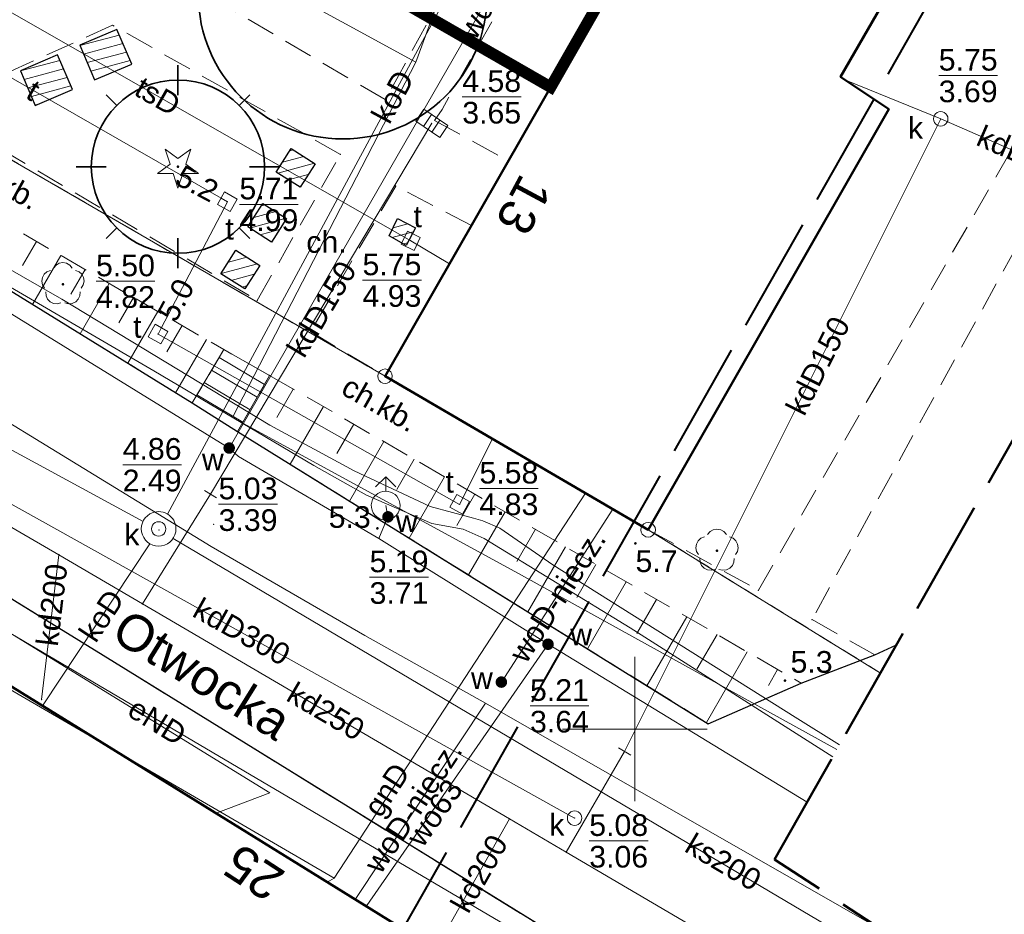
# Model space of a CAD drawing. Extents: x 5477758 to 5478338, y 5918274 to 5918502.
# Tile 56 of 121: x 5477929 to 5477963, y 5918394 to 5918425. Entities that reach past the tile are written whole.
import ezdxf
from ezdxf.enums import TextEntityAlignment as Align

# ---------------------------------------------------------------- set-up
doc = ezdxf.new("R2010")
doc.units = 0
doc.header["$PDSIZE"] = 0.75
for name, pattern in [('budynki akt$0$DASHED', [19.05, 12.7, -6.35]), ('PRZER1-1', [2, 1, -1]), ('PRZER2-1', [3, 2, -1]), ('PRZER3-1', [4, 3, -1]), ('PRZER4-1', [5, 4, -1])]:
    doc.linetypes.add(name, pattern=pattern)
doc.layers.get('0').update_dxf_attribs({"color": 8, "linetype": 'CONTINUOUS', "lineweight": 13})
for name, color, linetype, lineweight in [('A_GRANICA OPRACOWANIA', 8, 'CONTINUOUS', 0), ('GELULI_O', 8, 'PRZER3-1', 18), ('GEPADR_O', 8, 'CONTINUOUS', 18), ('GEPPGD', 8, 'CONTINUOUS', 18), ('GESBZO', 8, 'CONTINUOUS', 50), ('GESDZI', 8, 'CONTINUOUS', 18), ('GESUZY', 8, 'PRZER1-1', 18), ('GSLKRW', 8, 'CONTINUOUS', 25), ('GSPPRB', 8, 'CONTINUOUS', 20), ('GSPRDI', 8, 'CONTINUOUS', 18), ('GSPRDL', 8, 'CONTINUOUS', 18), ('GSPWPN', 8, 'CONTINUOUS', 13), ('GSPWPN_O', 8, 'CONTINUOUS', 13), ('GSSKOA', 8, 'PRZER3-1', 18), ('GSSKOD', 8, 'PRZER2-1', 18), ('GSSKOD_O', 8, 'PRZER2-1', 18), ('GSSSCK', 8, 'CONTINUOUS', 18), ('GSSZSN', 8, 'PRZER2-1', 18), ('GTGTXT', 8, 'CONTINUOUS', 18), ('GULEPR', 8, 'CONTINUOUS', 18), ('GULEPR_O', 8, 'CONTINUOUS', 18), ('GULGPR', 8, 'CONTINUOUS', 18), ('GULGPR_O', 8, 'CONTINUOUS', 18), ('GULKPR', 8, 'CONTINUOUS', 18), ('GULKPR_O', 8, 'CONTINUOUS', 18), ('GULTPR', 8, 'CONTINUOUS', 18), ('GULTPR_O', 8, 'CONTINUOUS', 18), ('GULWPR', 8, 'CONTINUOUS', 18), ('GULWPR_O', 8, 'CONTINUOUS', 18), ('GUPIKP', 8, 'CONTINUOUS', 18), ('GUPIWZ', 8, 'CONTINUOUS', 18), ('GUPIWZ_O', 8, 'CONTINUOUS', 18), ('GUPKKS', 8, 'CONTINUOUS', 18), ('GUPKSD', 8, 'CONTINUOUS', 18), ('GUPPRZ', 8, 'CONTINUOUS', 18), ('GUPPRZ_O', 8, 'CONTINUOUS', 18), ('GUPWDT', 8, 'CONTINUOUS', 18), ('GUPWZA', 8, 'CONTINUOUS', 18), ('GUPWZA_O', 8, 'CONTINUOUS', 18), ('GUPZCP', 8, 'CONTINUOUS', 18), ('GUSIKP', 8, 'CONTINUOUS', 18), ('zakres', 8, 'PRZER4-1', 50), ('ZZ_grupa', 8, 'CONTINUOUS', 30), ('ZZ_grupa-krzewow-szraf', 8, 'CONTINUOUS', 13), ('ZZ_korona', 8, 'CONTINUOUS', 35)]:
    doc.layers.add(name, color=color, linetype=linetype, lineweight=lineweight)
doc.layers.add('kołnierz', color=8, linetype='CONTINUOUS', lineweight=70, plot=False)
doc.styles.add('GEO-INFO', font='arial.ttf')
pattern_1 = [(194.933, (5477837.84446, 5918344.9947), (0.08181636, -0.3067773), [])]

# ---------------------------------------------------------------- blocks, each defined once
blk = doc.blocks.new('POINT')
at = {"color": 0}
blk.add_point((0, 0), dxfattribs=at)
blk = doc.blocks.new('EPPGS')
at = {"color": 0}
blk.add_lwpolyline([(0, 0.5), (0.154508, 0.475528), (0.293893, 0.404508), (0.404508, 0.293893), (0.475528, 0.154508), (0.5, 0), (0.475528, -0.154508), (0.404508, -0.293893), (0.293893, -0.404508), (0.154508, -0.475528), (0, -0.5), (-0.154508, -0.475528), (-0.293893, -0.404508), (-0.404508, -0.293893), (-0.475528, -0.154508), (-0.5, 0), (-0.475528, 0.154508), (-0.404508, 0.293893), (-0.293893, 0.404508), (-0.154508, 0.475528)], close=True, dxfattribs=at)
blk = doc.blocks.new('SPDIP')
blk.add_hatch(color=0).paths.add_polyline_path([(0, -0.09), (0.027812, -0.085595), (0.052901, -0.072812), (0.072812, -0.052901), (0.085595, -0.027812), (0.09, 0), (0.085595, 0.027812), (0.072812, 0.052901), (0.052901, 0.072812), (0.027812, 0.085595), (0, 0.09), (-0.027812, 0.085595), (-0.052901, 0.072812), (-0.072812, 0.052901), (-0.085595, 0.027812), (-0.09, 0), (-0.085595, -0.027812), (-0.072812, -0.052901), (-0.052901, -0.072812), (-0.027812, -0.085595)])
at = {"color": 0}
blk.add_lwpolyline([(0.544942, 0.177062), (1.426676, -0.463555), (0.336792, -0.463555), (0, -1.500096), (-0.336792, -0.463555), (-1.426676, -0.463555), (-0.544942, 0.177062), (-0.881734, 1.213603), (0, 0.572986), (0.881734, 1.213603)], close=True, dxfattribs=at)
blk = doc.blocks.new('KOLO')
blk.add_hatch(color=0).paths.add_polyline_path([(-0.5, 0), (-0.482963, -0.12941), (-0.433013, -0.25), (-0.353553, -0.353553), (-0.25, -0.433013), (-0.12941, -0.482963), (0, -0.5), (0.12941, -0.482963), (0.25, -0.433013), (0.353553, -0.353553), (0.433013, -0.25), (0.482963, -0.12941), (0.5, 0), (0.482963, 0.12941), (0.433013, 0.25), (0.353553, 0.353553), (0.25, 0.433013), (0.12941, 0.482963), (0, 0.5), (-0.12941, 0.482963), (-0.25, 0.433013), (-0.353553, 0.353553), (-0.433013, 0.25), (-0.482963, 0.12941)])
blk = doc.blocks.new('OKRAG_PELNY')
at = {"color": 0}
blk.add_lwpolyline([(0, 0.5), (0.12941, 0.482963), (0.25, 0.433013), (0.353553, 0.353553), (0.433013, 0.25), (0.482963, 0.12941), (0.5, 0), (0.482963, -0.12941), (0.433013, -0.25), (0.353553, -0.353553), (0.25, -0.433013), (0.12941, -0.482963), (0, -0.5), (-0.12941, -0.482963), (-0.25, -0.433013), (-0.353553, -0.353553), (-0.433013, -0.25), (-0.482963, -0.12941), (-0.5, 0), (-0.482963, 0.12941), (-0.433013, 0.25), (-0.353553, 0.353553), (-0.25, 0.433013), (-0.12941, 0.482963)], close=True, dxfattribs=at)
blk = doc.blocks.new('SUUS05')
at = {"color": 0}
blk.add_lwpolyline([(0.5, -0.25), (-0.5, -0.25), (-0.5, 0.25), (0.5, 0.25)], close=True, dxfattribs=at)
for points in [[(-0.175, -0.25), (-0.175, 0.25)], [(0.175, -0.25), (0.175, 0.25)]]:
    blk.add_lwpolyline(points, dxfattribs=at)
blk = doc.blocks.new('KWADRAT_NIEPRZEZR')
at = {"color": 0}
blk.add_lwpolyline([(-0.5, -0.5), (0.5, -0.5), (0.5, 0.5), (-0.5, 0.5)], close=True, dxfattribs=at)
blk = doc.blocks.new('SPDLP')
blk.add_hatch(color=0).paths.add_polyline_path([(0, -0.09), (0.027812, -0.085595), (0.052901, -0.072812), (0.072812, -0.052901), (0.085595, -0.027812), (0.09, 0), (0.085595, 0.027812), (0.072812, 0.052901), (0.052901, 0.072812), (0.027812, 0.085595), (0, 0.09), (-0.027812, 0.085595), (-0.052901, 0.072812), (-0.072812, 0.052901), (-0.085595, 0.027812), (-0.09, 0), (-0.085595, -0.027812), (-0.072812, -0.052901), (-0.052901, -0.072812), (-0.027812, -0.085595)])
at = {"color": 0}
for points in [[(-0.648554, 1.126667), (-0.481106, 1.325358), (-0.255912, 1.454989), (0, 1.5), (0.255912, 1.454989), (0.481106, 1.325358), (0.648554, 1.126667)], [(-1.271938, -0.268652), (-1.40916, -0.048001), (-1.462858, 0.20623), (-1.426585, 0.463525), (-1.304695, 0.693003), (-1.11182, 0.867117), (-0.871109, 0.964971)], [(0.871109, 0.964971), (1.11182, 0.867117), (1.304695, 0.693003), (1.426585, 0.463525), (1.462858, 0.20623), (1.40916, -0.048001), (1.271938, -0.268652)], [(-0.137547, -1.292703), (-0.389802, -1.355024), (-0.648184, -1.327532), (-0.881678, -1.213525), (-1.062258, -1.026689), (-1.168249, -0.78945), (-1.186929, -0.530282)], [(1.186929, -0.530282), (1.168249, -0.78945), (1.062258, -1.026689), (0.881678, -1.213525), (0.648184, -1.327532), (0.389802, -1.355024), (0.137547, -1.292703)]]:
    blk.add_lwpolyline(points, dxfattribs=at)
blk = doc.blocks.new('SUUS02')
at = {"color": 0}
for points in [[(-0.707107, 1.292893), (0, 2), (0.707107, 1.292893)], [(0, 1), (0, 2)]]:
    blk.add_lwpolyline(points, dxfattribs=at)
blk.add_lwpolyline([(0, 1), (0.173648, 0.984808), (0.34202, 0.939693), (0.5, 0.866025), (0.642788, 0.766044), (0.766044, 0.642788), (0.866025, 0.5), (0.939693, 0.34202), (0.984808, 0.173648), (1, 0), (0.984808, -0.173648), (0.939693, -0.34202), (0.866025, -0.5), (0.75575, -0.654861), (0.618159, -0.786053), (0.458227, -0.888835), (0.281733, -0.959493), (0.095056, -0.995472), (-0.095056, -0.995472), (-0.281733, -0.959493), (-0.458227, -0.888835), (-0.618159, -0.786053), (-0.75575, -0.654861), (-0.866025, -0.5), (-0.945001, -0.327068), (-0.989821, -0.142315), (-0.998867, 0.047582), (-0.971812, 0.235759), (-0.909632, 0.415415), (-0.814576, 0.580057), (-0.690079, 0.723734), (-0.540641, 0.841254), (-0.371662, 0.928368), (-0.189251, 0.981929)], close=True, dxfattribs=at)
blk = doc.blocks.new('PION_C')
at = {"color": 0}
blk.add_lwpolyline([(0, 0.5), (0, -0.5)], dxfattribs=at)

msp = doc.modelspace()

# ---------------------------------------------------------------- hatches: boundary and pattern name
at = {"layer": 'ZZ_grupa-krzewow-szraf'}
h = msp.add_hatch(dxfattribs=at)
h.set_pattern_fill('ANSI31', color=256, scale=0.1, angle=90)
h.set_pattern_definition(pattern_1)
h.paths.add_polyline_path([(5477931.295, 5918422.482), (5477932.578, 5918423.033), (5477932.063, 5918424.232), (5477930.78, 5918423.681)])
h = msp.add_hatch(dxfattribs=at)
h.set_pattern_fill('ANSI31', color=256, scale=0.1, angle=90)
h.set_pattern_definition(pattern_1)
h.paths.add_polyline_path([(5477929.24, 5918421.599), (5477930.523, 5918422.15), (5477930.008, 5918423.349), (5477928.725, 5918422.798)])
h = msp.add_hatch(dxfattribs=at)
h.set_pattern_fill('ANSI31', color=256, scale=0.1, angle=90)
h.set_pattern_definition(pattern_1)
h.paths.add_polyline_path([(5477937.585, 5918419.285), (5477938.41, 5918418.762), (5477938.928, 5918419.579), (5477938.103, 5918420.102)])
h = msp.add_hatch(dxfattribs=at)
h.set_pattern_fill('ANSI31', color=256, scale=0.1, angle=90)
h.set_pattern_definition(pattern_1)
h.paths.add_polyline_path([(5477936.597, 5918417.389), (5477937.422, 5918416.866), (5477937.94, 5918417.683), (5477937.115, 5918418.206)])
h = msp.add_hatch(dxfattribs=at)
h.set_pattern_fill('ANSI31', color=256, scale=0.1, angle=90)
h.set_pattern_definition(pattern_1)
h.paths.add_polyline_path([(5477942.4, 5918417.363), (5477941.786, 5918417.684), (5477941.497, 5918417.08), (5477942.078, 5918416.749)])
h = msp.add_hatch(dxfattribs=at)
h.set_pattern_fill('ANSI31', color=256, scale=0.1, angle=90)
h.set_pattern_definition(pattern_1)
h.paths.add_polyline_path([(5477935.67, 5918415.765), (5477936.494, 5918415.242), (5477937.013, 5918416.059), (5477936.188, 5918416.582)])

# ---------------------------------------------------------------- linework, layer by layer
at = {"linetype": 'Continuous', "lineweight": 13, "flags": 128}
for points in [[(5477950, 5918397.5), (5477950, 5918402.5)], [(5477947.5, 5918400), (5477952.5, 5918400)]]:
    msp.add_lwpolyline(points, dxfattribs=at)
at = {"layer": 'A_GRANICA OPRACOWANIA', "linetype": 'budynki akt$0$DASHED', "ltscale": 0.1, "const_width": 0.4}
msp.add_lwpolyline([(5477924.666, 5918437.385), (5477923.68, 5918435.693), (5477947.085, 5918422.232), (5477949.411, 5918426.304), (5477947.596, 5918427.361), (5477964.141, 5918455.941), (5477965.541, 5918458.35), (5477956.078, 5918463.925), (5477947.799, 5918468.803), (5477947.799, 5918468.803), (5477943.997, 5918471.043), (5477943.489, 5918470.182), (5477933.716, 5918453.151), (5477933.004, 5918451.909), (5477924.666, 5918437.385)], dxfattribs=at)
at = {"layer": 'GESBZO', "linetype": 'Continuous', "lineweight": 50}
msp.add_lwpolyline([(5477947.596, 5918427.361), (5477964.141, 5918455.941), (5477973.257, 5918450.553), (5477957.124, 5918422.592), (5477958.789, 5918421.465), (5477950.46, 5918406.9), (5477941.35, 5918412.22), (5477949.411, 5918426.304)], close=True, dxfattribs=at)
msp.add_lwpolyline([(5477911.982, 5918399.231), (5477917.56, 5918408.197), (5477972.897, 5918373.915)], dxfattribs=at)
at = {"layer": 'GESDZI', "linetype": 'Continuous', "lineweight": 18}
for points in [[(5477937.825, 5918494.464), (5477897.61, 5918435.89), (5477897.31, 5918433.06), (5477897.73, 5918431.34), (5477913.96, 5918422.85), (5477918.68, 5918425.35), (5477941.35, 5918412.22), (5477950.46, 5918406.9), (5477958.503, 5918401.94)], [(5477958.503, 5918401.94), (5477950.46, 5918406.9), (5477941.35, 5918412.22), (5477918.68, 5918425.35), (5477913.96, 5918422.85), (5477922.92, 5918418.17), (5477916.33, 5918408.95), (5477972.897, 5918373.915)], [(5477972.897, 5918373.915), (5477916.33, 5918408.95), (5477901.96, 5918388.82), (5477899.13, 5918390.84), (5477865.49, 5918345.57), (5477927.041, 5918302.392)]]:
    msp.add_lwpolyline(points, dxfattribs=at)
at = {"layer": 'GESUZY', "linetype": 'PRZER1-1', "lineweight": 18, "ltscale": 0.5}
for points in [[(5477958.503, 5918401.94), (5477950.46, 5918406.9), (5477941.35, 5918412.22), (5477918.68, 5918425.35), (5477913.96, 5918422.85), (5477897.73, 5918431.34), (5477897.31, 5918433.06), (5477897.61, 5918435.89), (5477937.825, 5918494.464)], [(5477937.825, 5918494.464), (5477897.61, 5918435.89), (5477897.31, 5918433.06), (5477897.73, 5918431.34), (5477913.96, 5918422.85), (5477918.68, 5918425.35), (5477941.35, 5918412.22), (5477950.46, 5918406.9), (5477958.503, 5918401.94)], [(5477927.041, 5918302.392), (5477865.49, 5918345.57), (5477899.13, 5918390.84), (5477901.96, 5918388.82), (5477916.33, 5918408.95), (5477972.897, 5918373.915)], [(5477972.897, 5918373.915), (5477916.33, 5918408.95), (5477901.96, 5918388.82), (5477899.13, 5918390.84), (5477865.49, 5918345.57), (5477927.041, 5918302.392)]]:
    msp.add_lwpolyline(points, dxfattribs=at)
at = {"layer": 'GSLKRW', "linetype": 'Continuous', "lineweight": 25}
for points in [[(5477920.002, 5918420.365), (5477922.774, 5918418.644), (5477934.671, 5918411.296), (5477936.246, 5918410.3), (5477952.54, 5918400.183)], [(5477974.636, 5918376.629), (5477959.233, 5918385.576), (5477951.149, 5918390.455), (5477931.59, 5918402.551), (5477916.923, 5918411.582)], [(5477952.54, 5918400.183), (5477955.756, 5918401.59), (5477958.309, 5918402.569), (5477959.059, 5918402.92)]]:
    msp.add_lwpolyline(points, dxfattribs=at)
at = {"layer": 'GSPPRB', "linetype": 'Continuous', "lineweight": 20}
for p in [(5477957.124, 5918422.592), (5477958.789, 5918421.465), (5477939.806, 5918419.904), (5477941.721, 5918418.806), (5477943.582, 5918416.114), (5477936.925, 5918414.846), (5477938.77, 5918413.769), (5477935.768, 5918413.141), (5477937.354, 5918412.245), (5477934.671, 5918411.296), (5477936.246, 5918410.3), (5477945.066, 5918410.05), (5477936.272, 5918409.44), (5477948.29, 5918408.168), (5477949.238, 5918407.614), (5477941.139, 5918406.6), (5477930.059, 5918406.036), (5477954.279, 5918404.806), (5477932.951, 5918404.334), (5477956.135, 5918403.788), (5477958.309, 5918402.569), (5477955.756, 5918401.59), (5477929.457, 5918401.019), (5477929.495, 5918400.802), (5477952.54, 5918400.183), (5477935.499, 5918397.082), (5477945.657, 5918396.892), (5477947.622, 5918395.734), (5477939.344, 5918394.7), (5477940.313, 5918394.1), (5477940.715, 5918393.893)]:
    msp.add_point(p, dxfattribs=at)
at = {"layer": 'GSSKOA', "linetype": 'PRZER3-1', "lineweight": 18, "ltscale": 0.5}
msp.add_lwpolyline([(5477895.308, 5918432.497, 0.01241), (5477895.353, 5918432.004, 0.157577), (5477897.052, 5918428.743), (5477911.178, 5918420.326, 0.107372), (5477915.322, 5918419.772, 0.229991), (5477917.649, 5918421.865), (5477920.002, 5918420.365), (5477922.774, 5918418.644), (5477934.671, 5918411.296), (5477936.246, 5918410.3), (5477952.54, 5918400.183), (5477955.756, 5918401.59), (5477958.309, 5918402.569), (5477959.059, 5918402.92)], format="xyb", dxfattribs=at)
msp.add_lwpolyline([(5477974.636, 5918376.629), (5477959.233, 5918385.576), (5477951.149, 5918390.455), (5477931.59, 5918402.551), (5477916.923, 5918411.582)], dxfattribs=at)
at = {"layer": 'GSSKOD', "linetype": 'PRZER2-1', "lineweight": 18, "ltscale": 0.5}
for points in [[(5477964.287, 5918457.946), (5477974.857, 5918451.467, -0.191303), (5477977.119, 5918444.664, -0.067534), (5477975.879, 5918437.577), (5477970.144, 5918427.702), (5477965.273, 5918420.409), (5477963.954, 5918418.054), (5477956.135, 5918403.788)], [(5477954.279, 5918404.806), (5477974.493, 5918439.999, 0.092657), (5477975.121, 5918446.676, 0.188707), (5477973.696, 5918450.211), (5477973.257, 5918450.553), (5477964.141, 5918455.941), (5477963.369, 5918456.364)], [(5477909.644, 5918410.498, -0.138117), (5477912.469, 5918412.502, -0.17002), (5477916.923, 5918411.582), (5477931.59, 5918402.551), (5477951.149, 5918390.455), (5477959.233, 5918385.576), (5477974.636, 5918376.629)]]:
    msp.add_lwpolyline(points, format="xyb", dxfattribs=at)
for points in [[(5477963.369, 5918456.364), (5477953.957, 5918440.129), (5477943.324, 5918421.46), (5477943.065, 5918421.081), (5477945.62, 5918419.676), (5477944.34, 5918417.44), (5477941.721, 5918418.806)], [(5477939.806, 5918419.904), (5477931.916, 5918424.377), (5477926.715, 5918422.022), (5477926.742, 5918420.853)], [(5477926.742, 5918420.853), (5477936.925, 5918414.846)], [(5477936.925, 5918414.846), (5477939.806, 5918419.904)], [(5477941.721, 5918418.806), (5477938.77, 5918413.769)], [(5477938.77, 5918413.769), (5477941.353, 5918412.218), (5477950.459, 5918406.901), (5477954.279, 5918404.806)], [(5477937.354, 5918412.245), (5477935.768, 5918413.141)], [(5477972.895, 5918373.912), (5477917.56, 5918408.197)], [(5477956.135, 5918403.788), (5477958.309, 5918402.569), (5477955.756, 5918401.59)]]:
    msp.add_lwpolyline(points, dxfattribs=at)
msp.add_lwpolyline([(5477945.658, 5918429.644), (5477941.358, 5918421.799), (5477935.865, 5918425.024, -0.463504), (5477935.87, 5918426.128), (5477943.438, 5918429.127), (5477945.135, 5918429.94)], format="xyb", close=True, dxfattribs=at)
at = {"layer": 'GSSSCK', "linetype": 'Continuous', "lineweight": 18}
msp.add_lwpolyline([(5477936.246, 5918410.3), (5477934.671, 5918411.296), (5477935.768, 5918413.141), (5477937.354, 5918412.245)], close=True, dxfattribs=at)
at = {"layer": 'GSSSCK', "linetype": 'Continuous', "lineweight": 18, "flags": 128}
for points in [[(5477935.603, 5918412.863), (5477937.174, 5918411.929)], [(5477935.347, 5918412.434), (5477936.926, 5918411.494)], [(5477935.092, 5918412.004), (5477936.679, 5918411.06)], [(5477934.836, 5918411.574), (5477936.431, 5918410.625)]]:
    msp.add_lwpolyline(points, dxfattribs=at)
at = {"layer": 'GSSZSN', "linetype": 'PRZER2-1', "lineweight": 18, "ltscale": 0.5}
for points in [[(5477935.768, 5918413.141), (5477934.671, 5918411.296), (5477922.774, 5918418.644), (5477923.641, 5918420.151)], [(5477923.641, 5918420.151), (5477935.768, 5918413.141)], [(5477955.756, 5918401.59), (5477952.54, 5918400.183), (5477936.246, 5918410.3), (5477937.354, 5918412.245)], [(5477937.354, 5918412.245), (5477955.756, 5918401.59)]]:
    msp.add_lwpolyline(points, dxfattribs=at)
at = {"layer": 'GSSZSN', "linetype": 'Continuous', "lineweight": 18, "flags": 128}
for points in [[(5477929.284, 5918416.889), (5477928.802, 5918416.054)], [(5477930.124, 5918416.403), (5477929.145, 5918414.709)], [(5477930.964, 5918415.918), (5477930.468, 5918415.058)], [(5477931.804, 5918415.432), (5477930.797, 5918413.689)], [(5477932.644, 5918414.947), (5477932.133, 5918414.063)], [(5477933.484, 5918414.461), (5477932.448, 5918412.669)], [(5477934.324, 5918413.976), (5477933.799, 5918413.067)], [(5477935.164, 5918413.49), (5477934.1, 5918411.649)], [(5477938.167, 5918411.774), (5477937.599, 5918410.793)], [(5477939.216, 5918411.167), (5477938.061, 5918409.173)], [(5477940.264, 5918410.56), (5477939.677, 5918409.547)], [(5477941.312, 5918409.953), (5477940.12, 5918407.894)], [(5477942.361, 5918409.346), (5477941.756, 5918408.3)], [(5477943.409, 5918408.739), (5477942.18, 5918406.615)], [(5477944.458, 5918408.132), (5477943.834, 5918407.054)], [(5477945.506, 5918407.524), (5477944.24, 5918405.337)], [(5477946.555, 5918406.917), (5477945.912, 5918405.807)], [(5477947.603, 5918406.31), (5477946.299, 5918404.058)], [(5477948.652, 5918405.703), (5477947.99, 5918404.561)], [(5477949.7, 5918405.096), (5477948.359, 5918402.779)], [(5477950.749, 5918404.489), (5477950.069, 5918403.314)], [(5477951.797, 5918403.882), (5477950.418, 5918401.501)], [(5477952.846, 5918403.275), (5477952.147, 5918402.068)], [(5477953.894, 5918402.668), (5477952.478, 5918400.222)], [(5477954.943, 5918402.06), (5477954.622, 5918401.507)]]:
    msp.add_lwpolyline(points, dxfattribs=at)
at = {"layer": 'GULEPR', "linetype": 'Continuous', "lineweight": 18}
for points in [[(5477956.997, 5918399.286), (5477946.078, 5918405.328), (5477936.07, 5918410.789), (5477942.415, 5918423.098), (5477922.29, 5918434.078), (5477912.965, 5918439.958), (5477903.098, 5918445.156)], [(5477957.09, 5918399.45), (5477955.548, 5918400.414), (5477947.165, 5918405.69), (5477945.326, 5918406.96), (5477944.742, 5918407.21), (5477944.409, 5918407.308), (5477943.687, 5918407.502), (5477942.91, 5918407.71), (5477940.285, 5918408.946), (5477937.356, 5918410.529), (5477930.158, 5918414.889), (5477924.924, 5918417.889), (5477918.703, 5918421.594), (5477904.953, 5918430.272), (5477898.015, 5918434.574), (5477896.72, 5918434.791)], [(5477956.855, 5918399.036), (5477949.833, 5918403.508), (5477944.777, 5918406.603), (5477944.059, 5918406.92), (5477942.974, 5918407.121), (5477940.705, 5918408.105), (5477938.886, 5918409.123), (5477933.346, 5918412.411), (5477923.958, 5918417.873), (5477918.134, 5918421.314), (5477906.504, 5918428.715), (5477897.757, 5918434.117), (5477896.584, 5918434.328), (5477896.452, 5918434.356)], [(5477942.415, 5918423.098), (5477946.525, 5918434.312), (5477950.737, 5918432.786)], [(5477935.499, 5918397.082), (5477937.361, 5918397.785), (5477912.983, 5918412.792), (5477909.758, 5918408.797), (5477894.703, 5918390.505), (5477886.307, 5918389.031), (5477885.058, 5918389.937)]]:
    msp.add_lwpolyline(points, dxfattribs=at)
at = {"layer": 'GULGPR', "linetype": 'Continuous', "lineweight": 18}
for points in [[(5477891.124, 5918425.698), (5477899.646, 5918420.458), (5477911.206, 5918413.431), (5477941.239, 5918395.738), (5477961.161, 5918384.007), (5477967.774, 5918379.961), (5477974.238, 5918376.007)], [(5477901.196, 5918416.209), (5477917.311, 5918407.797), (5477931.878, 5918399.322), (5477939.588, 5918394.835)], [(5477939.588, 5918394.835), (5477948.29, 5918408.168)], [(5477939.588, 5918394.835), (5477939.344, 5918394.7)]]:
    msp.add_lwpolyline(points, dxfattribs=at)
at = {"layer": 'GULKPR', "linetype": 'Continuous', "lineweight": 18}
for points in [[(5477949.403, 5918436.363), (5477933.821, 5918407.446)], [(5477957.324, 5918422.457), (5477960.59, 5918421.133)], [(5477942.967, 5918420.979), (5477935.307, 5918408.134)], [(5477960.59, 5918421.133), (5477949.647, 5918399.225)], [(5477967.646, 5918418.055), (5477960.59, 5918421.133)], [(5477932.971, 5918407.191), (5477913.191, 5918417.939)], [(5477956.789, 5918390.358), (5477947.622, 5918395.734), (5477945.657, 5918396.892), (5477932.951, 5918404.334), (5477930.059, 5918406.036), (5477923.516, 5918409.832), (5477920.145, 5918411.846), (5477914.819, 5918414.967), (5477910.792, 5918417.059)], [(5477947.913, 5918396.914), (5477915.758, 5918414.847)], [(5477935.307, 5918408.134), (5477932.951, 5918404.334)], [(5477929.495, 5918400.802), (5477933.207, 5918406.415)], [(5477961.729, 5918390.199), (5477934.013, 5918406.601)], [(5477929.457, 5918401.019), (5477930.059, 5918406.036)], [(5477949.647, 5918399.225), (5477947.622, 5918395.734)], [(5477943.199, 5918392.533), (5477945.657, 5918396.892)]]:
    msp.add_lwpolyline(points, dxfattribs=at)
at = {"layer": 'GULTPR', "linetype": 'Continuous', "lineweight": 18}
for points in [[(5477924.72, 5918426.924), (5477942.238, 5918416.91), (5477943.582, 5918416.114)], [(5477922.67, 5918425.86), (5477935.673, 5918418.385), (5477935.89, 5918418.26), (5477933.606, 5918413.902), (5477933.49, 5918413.68), (5477943.93, 5918407.78), (5477945.066, 5918410.05)]]:
    msp.add_lwpolyline(points, dxfattribs=at)
at = {"layer": 'GULWPR', "linetype": 'Continuous', "lineweight": 18}
for points in [[(5477935.954, 5918409.731), (5477951.031, 5918435.946), (5477952.118, 5918435.312)], [(5477955.968, 5918397.472), (5477946.993, 5918402.936), (5477941.139, 5918406.6), (5477936.272, 5918409.44), (5477935.954, 5918409.731), (5477922.073, 5918418.277), (5477917.15, 5918417.448), (5477915.953, 5918418.122), (5477894.353, 5918430.945)], [(5477894.488, 5918431.165), (5477897.208, 5918429.641), (5477922.238, 5918414.33), (5477935.328, 5918406.317), (5477940.653, 5918403.243), (5477944.829, 5918400.897), (5477958.681, 5918392.967)], [(5477941.139, 5918406.6), (5477941.452, 5918407.348), (5477941.374, 5918407.739)], [(5477945.378, 5918401.625), (5477949.238, 5918407.614)], [(5477946.993, 5918402.936), (5477940.715, 5918393.893)], [(5477944.829, 5918400.897), (5477940.313, 5918394.1)]]:
    msp.add_lwpolyline(points, dxfattribs=at)
at = {"layer": 'GUPPRZ_O', "linetype": 'Continuous', "lineweight": 9, "flags": 128}
for points in [[(5477960.521, 5918422.632), (5477962.56, 5918422.632)], [(5477944.024, 5918421.894), (5477946.063, 5918421.894)], [(5477936.308, 5918418.172), (5477938.347, 5918418.172)], [(5477940.57, 5918415.545), (5477942.608, 5918415.545)], [(5477931.343, 5918415.509), (5477933.382, 5918415.509)], [(5477932.266, 5918409.155), (5477934.304, 5918409.155)], [(5477944.619, 5918408.33), (5477946.657, 5918408.33)], [(5477935.588, 5918407.783), (5477937.627, 5918407.783)], [(5477940.815, 5918405.259), (5477942.853, 5918405.259)], [(5477946.37, 5918400.803), (5477948.408, 5918400.803)], [(5477948.421, 5918396.124), (5477950.459, 5918396.124)]]:
    msp.add_lwpolyline(points, dxfattribs=at)
at = {"layer": 'GUSIKP', "linetype": 'Continuous', "lineweight": 18}
msp.add_lwpolyline([(5477934.112, 5918406.931, 0.57735), (5477933.212, 5918407.451, 1.732051)], format="xyb", close=True, dxfattribs=at)
at = {"layer": 'kołnierz', "linetype": 'PRZER4-1', "lineweight": 50}
msp.add_lwpolyline([(5477977.309, 5918380.798), (5477954.837, 5918395.479), (5477993.178, 5918463.057), (5477934.574, 5918496.308), (5477890.354, 5918424.446), (5477901.969, 5918417.467), (5477859.483, 5918348.301), (5477882.168, 5918332.75), (5477926.647, 5918301.778)], close=True, dxfattribs=at)
at = {"layer": 'zakres', "linetype": 'PRZER4-1', "lineweight": 40}
msp.add_lwpolyline([(5477963.54, 5918377.848), (5477941.504, 5918392.244), (5477979.546, 5918459.295), (5477938.033, 5918482.848), (5477904.167, 5918427.813), (5477915.775, 5918420.837), (5477872.982, 5918351.171), (5477887.852, 5918340.978), (5477923.836, 5918315.921)], close=True, dxfattribs=at)
at = {"layer": 'ZZ_grupa'}
for points in [[(5477931.295, 5918422.482), (5477932.578, 5918423.033), (5477932.063, 5918424.232), (5477930.78, 5918423.681), (5477931.295, 5918422.482)], [(5477929.24, 5918421.599), (5477930.523, 5918422.15), (5477930.008, 5918423.349), (5477928.725, 5918422.798), (5477929.24, 5918421.599)], [(5477938.41, 5918418.762), (5477937.585, 5918419.285), (5477938.103, 5918420.102), (5477938.928, 5918419.579), (5477938.41, 5918418.762)], [(5477937.422, 5918416.866), (5477936.597, 5918417.389), (5477937.115, 5918418.206), (5477937.94, 5918417.683), (5477937.422, 5918416.866)], [(5477941.786, 5918417.684), (5477942.4, 5918417.363), (5477942.078, 5918416.749), (5477941.497, 5918417.08), (5477941.786, 5918417.684)], [(5477936.494, 5918415.242), (5477935.67, 5918415.765), (5477936.188, 5918416.582), (5477937.013, 5918416.059), (5477936.494, 5918415.242)]]:
    msp.add_lwpolyline(points, dxfattribs=at)
at = {"layer": 'ZZ_korona'}
for p, q in [((5477934.18, 5918421.958), (5477934.18, 5918422.996)), ((5477932.058, 5918421.598), (5477931.691, 5918421.965)), ((5477936.301, 5918421.598), (5477936.668, 5918421.965)), ((5477931.699, 5918419.477), (5477930.66, 5918419.477)), ((5477936.66, 5918419.477), (5477937.699, 5918419.477)), ((5477932.058, 5918417.356), (5477931.691, 5918416.988)), ((5477936.301, 5918417.356), (5477936.668, 5918416.988)), ((5477934.18, 5918416.996), (5477934.18, 5918415.958))]:
    msp.add_line(p, q, dxfattribs=at)
for centre, radius in [((5477939.887, 5918425.436, 10.12), 5), ((5477934.18, 5918419.477), 3)]:
    msp.add_circle(centre, radius, dxfattribs=at)

# ---------------------------------------------------------------- block references
at = {"layer": 'GEPPGD', "lineweight": 18, "xscale": 0.5, "yscale": 0.5}
for p in [(5477941.35, 5918412.22), (5477950.46, 5918406.9)]:
    msp.add_blockref('EPPGS', p, dxfattribs=at)
at = {"layer": 'GSPRDI', "lineweight": 18, "xscale": 0.5, "yscale": 0.5}
msp.add_blockref('SPDIP', (5477934.18, 5918419.477), dxfattribs=at)
at = {"layer": 'GSPRDL', "lineweight": 18, "xscale": 0.5, "yscale": 0.5}
for p in [(5477930.198, 5918415.404), (5477952.844, 5918406.176)]:
    msp.add_blockref('SPDLP', p, dxfattribs=at)
at = {"layer": 'GSPWPN', "lineweight": 13, "xscale": 0.09, "yscale": 0.09}
for p in [(5477941.085, 5918406.95), (5477950.018, 5918406.43), (5477955.198, 5918401.676)]:
    msp.add_blockref('KOLO', p, dxfattribs=at)
at = {"layer": 'GTGTXT', "lineweight": 18}
msp.add_blockref('POINT', (5477935.412, 5918407.093), dxfattribs=at)
at = {"layer": 'GUPIKP', "lineweight": 18, "xscale": 0.5, "yscale": 0.5}
for p in [(5477935.89, 5918418.26), (5477942.238, 5918416.91), (5477933.49, 5918413.68), (5477943.93, 5918407.78)]:
    msp.add_blockref('POINT', p, dxfattribs=at)
at = {"layer": 'GUPIWZ', "lineweight": 18, "xscale": 0.5, "yscale": 0.5}
for p in [(5477960.59, 5918421.133), (5477933.512, 5918406.931), (5477947.913, 5918396.914)]:
    msp.add_blockref('OKRAG_PELNY', p, dxfattribs=at)
for p, rotation in [((5477935.89, 5918418.26), 240.8090325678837), ((5477942.238, 5918416.91), 334.0389478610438), ((5477933.49, 5918413.68), 330.3715580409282), ((5477943.93, 5918407.78), 61.25301717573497)]:
    msp.add_blockref('KWADRAT_NIEPRZEZR', p, dxfattribs=dict(at, rotation=rotation))
at = {"layer": 'GUPKKS', "lineweight": 18, "rotation": 326.0035427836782}
msp.add_blockref('SUUS05', (5477942.967, 5918420.979), dxfattribs=at)
at = {"layer": 'GUPKSD', "lineweight": 18, "xscale": 0.5, "yscale": 0.5}
for p in [(5477960.59, 5918421.133), (5477947.913, 5918396.914)]:
    msp.add_blockref('POINT', p, dxfattribs=at)
at = {"layer": 'GUPPRZ', "lineweight": 18}
for p in [(5477942.967, 5918420.979), (5477960.59, 5918421.133), (5477935.673, 5918418.385), (5477935.89, 5918418.26), (5477942.238, 5918416.91), (5477933.606, 5918413.902), (5477933.49, 5918413.68), (5477935.954, 5918409.731), (5477943.93, 5918407.78), (5477941.452, 5918407.348), (5477933.522, 5918406.891), (5477946.993, 5918402.936), (5477947.913, 5918396.914)]:
    msp.add_blockref('POINT', p, dxfattribs=at)
at = {"layer": 'GUPWDT', "lineweight": 18, "xscale": 0.5, "yscale": 0.5}
msp.add_blockref('SUUS02', (5477941.374, 5918407.739), dxfattribs=at)
at = {"layer": 'GUPWZA', "lineweight": 18, "xscale": 0.4, "yscale": 0.4}
for p, rotation in [((5477935.954, 5918409.731), 148.0375237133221), ((5477941.452, 5918407.348), 248.0736012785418), ((5477946.993, 5918402.936), 328.4388467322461)]:
    msp.add_blockref('KOLO', p, dxfattribs=dict(at, rotation=rotation))
msp.add_blockref('KOLO', (5477945.378, 5918401.625), dxfattribs=at)
at = {"layer": 'GUPZCP', "lineweight": 18, "xscale": 0.5, "yscale": 0.5}
for p, rotation in [((5477935.307, 5918408.134), 238.2020996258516), ((5477949.647, 5918399.225), 239.892421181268)]:
    msp.add_blockref('PION_C', p, dxfattribs=dict(at, rotation=rotation))

# ---------------------------------------------------------------- texts
at = {"layer": 'GELULI_O', "linetype": 'Continuous', "lineweight": 0, "style": 'GEO-INFO'}
msp.add_text('Otwocka', height=1.25, rotation=328.1726, dxfattribs=at).set_placement((5477935.019, 5918401.884), align=Align.MIDDLE_CENTER)
at = {"layer": 'GEPADR_O', "linetype": 'Continuous', "lineweight": 0, "style": 'GEO-INFO'}
for s, rotation, p in [('13', 241.7231, (5477947.169, 5918418.703)), ('25', 146.9485, (5477937.276, 5918393.974))]:
    msp.add_text(s, height=1.25, rotation=rotation, dxfattribs=at).set_placement(p, align=Align.TOP_LEFT)
at = {"layer": 'GSPWPN_O', "linetype": 'Continuous', "lineweight": 0, "style": 'GEO-INFO'}
for s, p in [('5.3', (5477939.399, 5918406.968)), ('5.7', (5477950.023, 5918405.437)), ('5.3', (5477955.391, 5918401.95))]:
    msp.add_text(s, height=0.75, dxfattribs=at).set_placement(p)
at = {"layer": 'GSSKOD_O', "linetype": 'Continuous', "lineweight": 0, "style": 'GEO-INFO'}
for rotation, p in [(331.167, (5477928.08, 5918418.962)), (330.3128, (5477941.183, 5918411.279))]:
    msp.add_text('ch.kb.', height=0.75, rotation=rotation, dxfattribs=at).set_placement(p, align=Align.MIDDLE)
msp.add_text('ch.', height=0.75, dxfattribs=at).set_placement((5477939.323, 5918416.884), align=Align.MIDDLE)
at = {"layer": 'GULEPR_O', "linetype": 'Continuous', "lineweight": 0, "style": 'GEO-INFO'}
msp.add_text('eND', height=0.75, rotation=328.3831, dxfattribs=at).set_placement((5477933.464, 5918400.265), align=Align.MIDDLE_CENTER)
at = {"layer": 'GULGPR_O', "linetype": 'Continuous', "lineweight": 0, "style": 'GEO-INFO'}
msp.add_text('gnD', height=0.75, rotation=56.8675, dxfattribs=at).set_placement((5477941.504, 5918397.835), align=Align.MIDDLE)
at = {"layer": 'GULKPR_O', "linetype": 'Continuous', "lineweight": 0, "style": 'GEO-INFO'}
for s, rotation, p in [('koD', 61.681, (5477941.612, 5918421.904)), ('kdD150', 336.4372, (5477963.575, 5918419.867)), ('koD', 56.5207, (5477931.532, 5918403.928)), ('kd250', 329.6432, (5477939.304, 5918400.613)), ('ks200', 329.3843, (5477953.066, 5918395.394))]:
    msp.add_text(s, height=0.75, rotation=rotation, dxfattribs=at).set_placement(p, align=Align.MIDDLE_CENTER)
for s, rotation, p in [('kdD150', 59.1894, (5477939.137, 5918414.556)), ('kdD150', 63.4569, (5477956.323, 5918412.591)), ('kd200', 83.1651, (5477929.8, 5918404.302)), ('kdD300', 330.851, (5477936.399, 5918403.385)), ('kd200', 60.5831, (5477944.594, 5918395.002))]:
    msp.add_text(s, height=0.75, rotation=rotation, dxfattribs=at).set_placement(p, align=Align.MIDDLE)
at = {"layer": 'GULTPR_O', "linetype": 'Continuous', "lineweight": 0, "style": 'GEO-INFO'}
for s, rotation, p in [('t', 330.106, (5477929.172, 5918422.122)), ('tsD', 330.2447, (5477933.479, 5918421.917))]:
    msp.add_text(s, height=0.75, rotation=rotation, dxfattribs=at).set_placement(p, align=Align.MIDDLE)
at = {"layer": 'GULWPR_O', "linetype": 'Continuous', "lineweight": 0, "style": 'GEO-INFO'}
for s, rotation, p in [('wo63', 60.0948, (5477944.783, 5918425.096)), ('woD-niecz.', 57.1938, (5477947.308, 5918404.619)), ('woD-niecz.', 56.3962, (5477942.308, 5918397.314)), ('wo63', 55.2334, (5477943.059, 5918397.101))]:
    msp.add_text(s, height=0.75, rotation=rotation, dxfattribs=at).set_placement(p, align=Align.MIDDLE)
at = {"layer": 'GUPIWZ_O', "linetype": 'Continuous', "lineweight": 0, "style": 'GEO-INFO'}
for s, p in [('k', (5477959.979, 5918420.446)), ('t', (5477942.627, 5918417.38)), ('t', (5477936.111, 5918416.952)), ('t', (5477932.921, 5918413.552)), ('t', (5477943.731, 5918408.187)), ('k', (5477932.848, 5918406.361)), ('k', (5477947.559, 5918396.312))]:
    msp.add_text(s, height=0.75, dxfattribs=at).set_placement(p, align=Align.RIGHT)
at = {"layer": 'GUPPRZ_O', "linetype": 'Continuous', "lineweight": 0, "style": 'GEO-INFO'}
for s, p in [('5.75', (5477960.521, 5918422.805)), ('4.58', (5477944.024, 5918422.066)), ('3.69', (5477960.521, 5918421.71)), ('3.65', (5477944.024, 5918420.971)), ('5.71', (5477936.308, 5918418.344)), ('4.99', (5477936.308, 5918417.249)), ('5.50', (5477931.343, 5918415.682)), ('5.75', (5477940.57, 5918415.718)), ('4.82', (5477931.343, 5918414.587)), ('4.93', (5477940.57, 5918414.623)), ('4.86', (5477932.266, 5918409.327)), ('5.58', (5477944.619, 5918408.503)), ('2.49', (5477932.266, 5918408.232)), ('5.03', (5477935.588, 5918407.956)), ('4.83', (5477944.619, 5918407.408)), ('3.39', (5477935.588, 5918406.861)), ('5.19', (5477940.815, 5918405.431)), ('3.71', (5477940.815, 5918404.336)), ('5.21', (5477946.37, 5918400.975)), ('3.64', (5477946.37, 5918399.88)), ('5.08', (5477948.421, 5918396.297)), ('3.06', (5477948.421, 5918395.202))]:
    msp.add_text(s, height=0.75, dxfattribs=at).set_placement(p)
for s, rotation, p in [('5.2', 332.1176, (5477934.2, 5918419.232)), ('5.0', 61.7741, (5477933.763, 5918414.219))]:
    msp.add_text(s, height=0.75, rotation=rotation, dxfattribs=at).set_placement(p, align=Align.MIDDLE_LEFT)
at = {"layer": 'GUPWZA_O', "linetype": 'Continuous', "lineweight": 0, "style": 'GEO-INFO'}
for p in [(5477935.766, 5918408.964), (5477942.481, 5918406.822), (5477948.518, 5918402.901), (5477945.083, 5918401.389)]:
    msp.add_text('w', height=0.75, dxfattribs=at).set_placement(p, align=Align.RIGHT)

doc.saveas('drawing.dxf')
